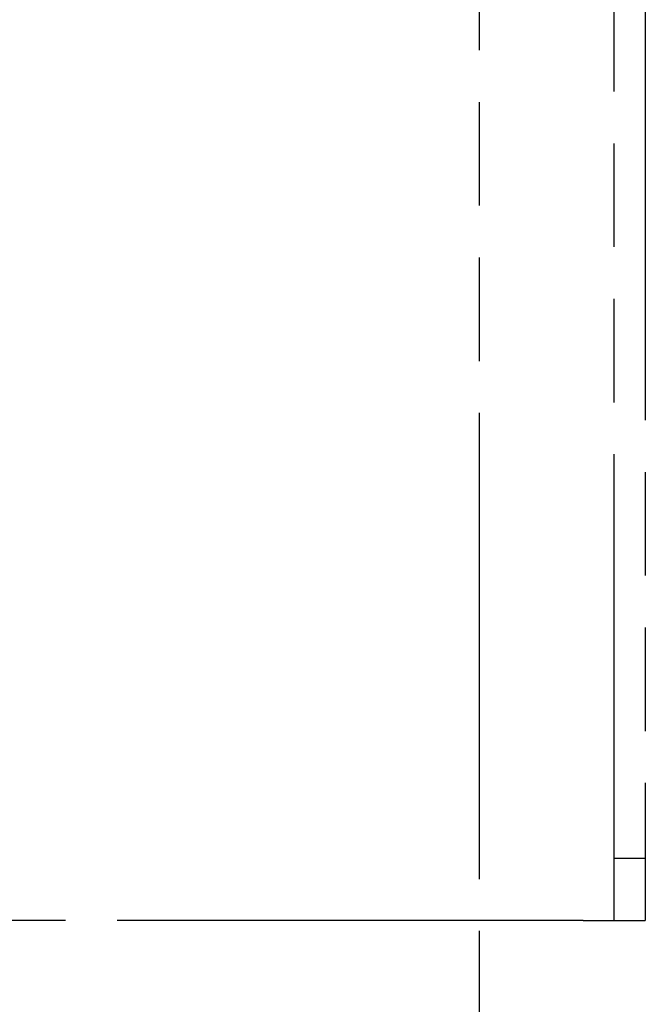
# Model space of a CAD drawing. Extents: x -156717 to 425753, y -51191 to 363295.
# Tile 152 of 227: x 135185 to 135216, y 108219 to 108267. Entities that reach past the tile are written whole.
import ezdxf

# ---------------------------------------------------------------- set-up
doc = ezdxf.new("R2010")
doc.units = 0
doc.header["$LTSCALE"] = 50
doc.linetypes.add('PHANTOM', pattern=[0.8, 0.45, -0.05, 0.1, -0.05, 0.1, -0.05])
doc.layers.add('DEFAULT_3', color=7, linetype='PHANTOM')

msp = doc.modelspace()

# ---------------------------------------------------------------- linework, layer by layer
at = {"layer": 'DEFAULT_3', "color": 8, "linetype": 'PHANTOM'}
for p, q in [((135207.61728, 108185.24661), (135207.61728, 109189.89106)), ((135214.11822, 108223.25015), (135214.11822, 109189.89106)), ((135215.61844, 109189.89106), (135215.61844, 108223.25015)), ((135214.11822, 108226.25058), (135215.61844, 108226.25058)), ((135212.61801, 108223.25015), (135178.61305, 108223.25015)), ((135212.61801, 108223.25015), (135215.61844, 108223.25015))]:
    msp.add_line(p, q, dxfattribs=at)

doc.saveas('drawing.dxf')
